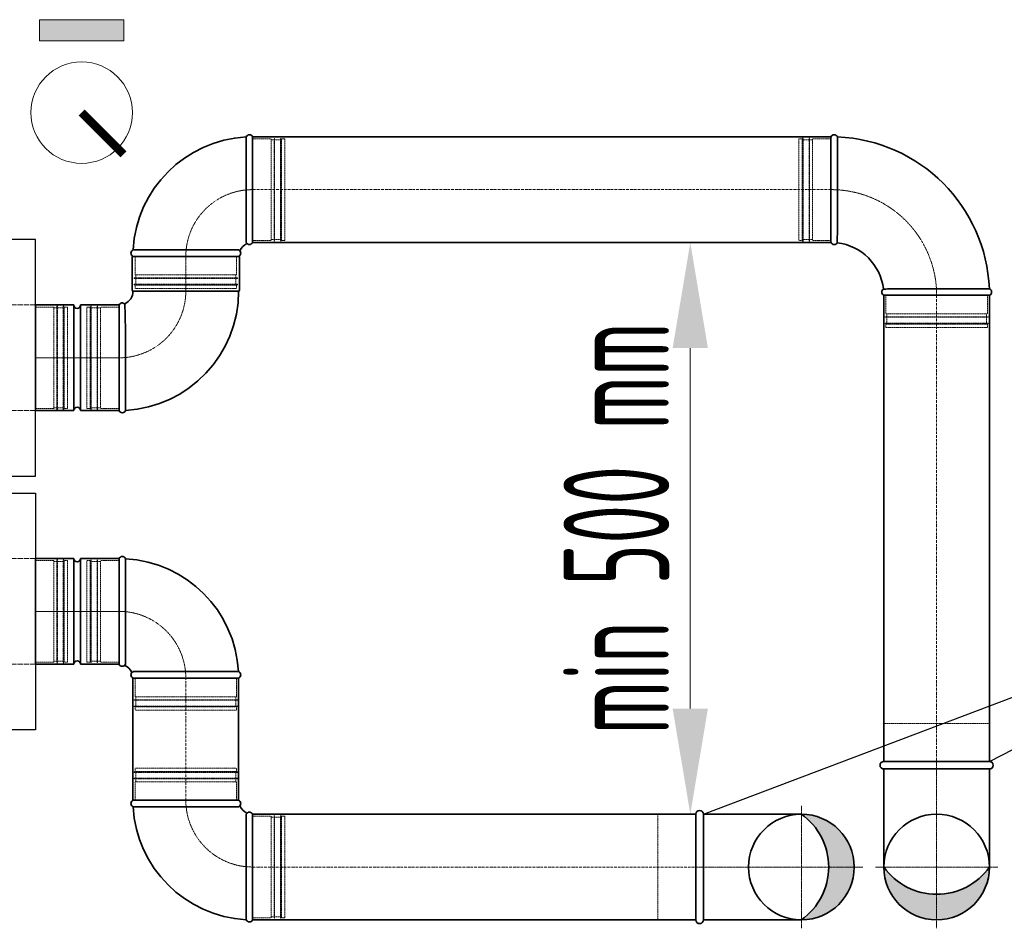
# Model space of a CAD drawing. Header units: millimetres. Extents: x 15940 to 92175, y -24684 to 227664.
# Tile 45 of 132: x 33758 to 34923, y 78437 to 79516. Entities that reach past the tile are written whole.
import ezdxf

# ---------------------------------------------------------------- set-up
doc = ezdxf.new("R2010")
doc.units = ezdxf.units.MM
doc.header["$LTSCALE"] = 0.05
doc.linetypes.add('ACAD_ISO02W100', pattern=[15, 12, -3])
doc.linetypes.add('ACAD_ISO10W100', pattern=[18, 12, -3, 0, -3])
for name, color, linetype, lineweight in [('UT_KOTY - DIMENZE', 7, 'Continuous', 5), ('VZT_01 SUP (PŘÍVOD) - OBRYS', 5, 'Continuous', 35), ('VZT_02 SUP (PŘÍVOD) - OSA', 5, 'ACAD_ISO10W100', 5), ('VZT_05 ETA (ODVOD) - OBRYS', 6, 'Continuous', 35), ('VZT_06 ETA (ODVOD) - OSA', 6, 'ACAD_ISO10W100', 5), ('VZT_21 ZAŘÍZENÍ - OBRYS', 1, 'Continuous', 30), ('VZT_22 ZAŘÍZENÍ - DETAIL', 8, 'Continuous', 5), ('VZT_60_KOTY - DIMENZE', 7, 'Continuous', 5), ('VZT_KOTY - DIMENZE', 7, 'Continuous', 5), ('VZT_POPIS - OBECNE', 7, 'Continuous', 5)]:
    doc.layers.add(name, color=color, linetype=linetype, lineweight=lineweight)
doc.layers.add('VZT_03 SUP (PŘÍVOD) - NETISK', color=8, linetype='ACAD_ISO02W100', lineweight=5, plot=False)
doc.layers.add('VZT_07 ETA (ODVOD) - NETISK', color=8, linetype='ACAD_ISO02W100', lineweight=5, plot=False)
doc.styles.add('ISOCP 2.5', font='isocp.shx', dxfattribs={"width": 0.6, "height": 2.5})

msp = doc.modelspace()

# ---------------------------------------------------------------- hatches: boundary and pattern name
at = {"layer": 'VZT_01 SUP (PŘÍVOD) - OBRYS'}
h = msp.add_hatch(color=256, dxfattribs=at)
h.dxf.hatch_style = 1
h.paths.add_polyline_path([(34682.9, 78575.5, -0.242708), (34715.2, 78513), (34745.4, 78513, 0.414214)])
h.paths.add_polyline_path([(34745.4, 78513), (34715.2, 78513, -0.242708), (34682.9, 78450.5, 0.414214)])
at = {"layer": 'VZT_05 ETA (ODVOD) - OBRYS'}
h = msp.add_hatch(color=256, dxfattribs=at)
h.dxf.hatch_style = 1
h.paths.add_polyline_path([(34905.4, 78513, -0.242708), (34842.9, 78480.8), (34842.9, 78450.5, 0.414214)])
h.paths.add_polyline_path([(34842.9, 78450.5), (34842.9, 78480.8, -0.242708), (34780.4, 78513, 0.414214)])
at = {"layer": 'VZT_POPIS - OBECNE'}
h = msp.add_hatch(color=256, dxfattribs=at)
h.dxf.hatch_style = 1
h.paths.add_polyline_path([(33881.5, 79515.6), (33781.5, 79515.6), (33781.5, 79490.6), (33881.5, 79490.6)])

# ---------------------------------------------------------------- linework, layer by layer
at = {"layer": 'UT_KOTY - DIMENZE'}
msp.add_line((34551.5, 78700.5), (34551.5, 79127), dxfattribs=at)
for points in [[(34530.6, 79127), (34572.3, 79127), (34551.5, 79252)], [(34530.6, 78700.5), (34572.3, 78700.5), (34551.5, 78575.5)]]:
    msp.add_solid(points, dxfattribs=at)
at = {"layer": 'VZT_01 SUP (PŘÍVOD) - OBRYS'}
for p, q in [((33776.7, 78878), (33776.7, 78753)), ((33776.7, 78878), (33822.2, 78878)), ((33822.2, 78878), (33822.2, 78753)), ((33830.2, 78878), (33830.2, 78753)), ((33830.2, 78878), (33875.7, 78878)), ((33875.7, 78753), (33875.7, 78878)), ((33875.7, 78878), (33875.7, 78753)), ((33883.4, 78753), (33883.4, 78878)), ((33776.7, 78753), (33822.2, 78753)), ((33830.2, 78753), (33875.7, 78753)), ((33892.2, 78744.2), (34017.2, 78744.2)), ((33892.2, 78736.5), (34017.2, 78736.5)), ((34017.2, 78592), (33892.2, 78592)), ((34017.2, 78584.3), (33892.2, 78584.3)), ((34026, 78575.5), (34026, 78450.5)), ((34033.7, 78575.5), (34033.7, 78450.5))]:
    msp.add_line(p, q, dxfattribs=at)
for points in [[(33892.2, 78736.5), (33892.2, 78592)], [(34017.2, 78736.5), (34017.2, 78592)], [(34557.9, 78575.5), (34033.7, 78575.5)], [(34557.9, 78575.5), (34557.9, 78450.5)], [(34566.9, 78575.5), (34566.9, 78450.5)], [(34566.9, 78575.5), (34682.9, 78575.5)], [(34557.9, 78450.5), (34033.7, 78450.5)], [(34566.9, 78450.5), (34682.9, 78450.5)]]:
    msp.add_lwpolyline(points, dxfattribs=at)
msp.add_circle((34682.9, 78513), 62.5, dxfattribs=at)
for centre, radius, start, end in [((33879.5, 78876.3), 4.17, 20.3309, 156.5322), ((33826.2, 78878), 4, 180, 0), ((33875.7, 78736.5), 141.5, 3.1369, 86.8631), ((33826.2, 78753), 4, 0, 180), ((33879.5, 78754.7), 4.17, 203.4678, 336.5322), ((33875.7, 78736.5), 16.5, 23.8093, 66.1907), ((33893.9, 78740.3), 4.17, 113.4678, 246.5322), ((34015.5, 78740.3), 4.17, 293.4678, 69.6691), ((33893.9, 78588.2), 4.17, 113.4678, 249.6691), ((34015.5, 78588.2), 4.17, 293.4678, 66.5322), ((34033.7, 78592), 141.5, 183.1369, 266.8631), ((34033.7, 78592), 16.5, 203.8093, 246.1907), ((34029.9, 78573.8), 4.17, 23.4678, 156.5322), ((34562.4, 78575.5), 4.5, 0, 180), ((34638.5, 78513), 76.7, 305.4307, 54.5693), ((34029.9, 78452.2), 4.17, 200.3309, 336.5322), ((34562.4, 78450.5), 4.5, 180, 0)]:
    msp.add_arc(centre, radius, start, end, dxfattribs=at)
at = {"layer": 'VZT_02 SUP (PŘÍVOD) - OSA'}
msp.add_lwpolyline([(33776.7, 78815.5), (33875.7, 78815.5)], dxfattribs=at)
at = {"layer": 'VZT_02 SUP (PŘÍVOD) - OSA', "ltscale": 0.3}
for points in [[(33875.7, 78815.5), (33875.7, 78815.5, -0.414214), (33954.7, 78736.5), (33954.7, 78736.5)], [(34033.7, 78513), (34033.7, 78513, -0.414214), (33954.7, 78592), (33954.7, 78592)]]:
    msp.add_lwpolyline(points, format="xyb", dxfattribs=at)
at = {"layer": 'VZT_02 SUP (PŘÍVOD) - OSA', "ltscale": 5}
for points in [[(33954.7, 78592), (33954.7, 78736.5)], [(34033.7, 78513), (34557.9, 78513)]]:
    msp.add_lwpolyline(points, dxfattribs=at)
at = {"layer": 'VZT_02 SUP (PŘÍVOD) - OSA', "ltscale": 0.3}
for points in [[(34682.9, 78585.5), (34682.9, 78513)], [(34682.9, 78513), (34557.9, 78513)], [(34755.4, 78513), (34682.9, 78513)], [(34682.9, 78513), (34682.9, 78440.5)]]:
    msp.add_lwpolyline(points, dxfattribs=at)
at = {"layer": 'VZT_03 SUP (PŘÍVOD) - NETISK', "ltscale": 0.4}
for p, q in [((33837.7, 78755.5), (33837.7, 78875.5)), ((33837.7, 78875.5), (33841.7, 78875.5)), ((33841.7, 78755.5), (33841.7, 78875.5)), ((33841.7, 78874.5), (33842.2, 78874.5)), ((33842.2, 78754.5), (33842.2, 78876.5)), ((33842.2, 78876.5), (33842.7, 78876.5)), ((33842.7, 78754.5), (33842.7, 78876.5)), ((33842.7, 78874.5), (33849.7, 78874.5)), ((33849.7, 78754.5), (33849.7, 78876.5)), ((33849.7, 78876.5), (33850.2, 78876.5)), ((33850.2, 78754.5), (33850.2, 78876.5)), ((33850.2, 78874.5), (33853.7, 78874.5)), ((33853.7, 78755.5), (33853.7, 78875.5)), ((33853.7, 78875.5), (33875.7, 78875.5)), ((33837.7, 78755.5), (33841.7, 78755.5)), ((33841.7, 78756.5), (33842.2, 78756.5)), ((33842.2, 78754.5), (33842.7, 78754.5)), ((33842.7, 78756.5), (33849.7, 78756.5)), ((33849.7, 78754.5), (33850.2, 78754.5)), ((33850.2, 78756.5), (33853.7, 78756.5)), ((33853.7, 78755.5), (33875.7, 78755.5)), ((33894.7, 78736.5), (33894.7, 78714.5)), ((34014.7, 78736.5), (34014.7, 78714.5)), ((33893.7, 78711), (34015.7, 78711)), ((33893.7, 78711), (33893.7, 78710.5)), ((33893.7, 78710.5), (34015.7, 78710.5)), ((33894.7, 78714.5), (34014.7, 78714.5)), ((33895.7, 78714.5), (33895.7, 78711)), ((33895.7, 78710.5), (33895.7, 78703.5)), ((34013.7, 78714.5), (34013.7, 78711)), ((34013.7, 78710.5), (34013.7, 78703.5)), ((34015.7, 78711), (34015.7, 78710.5)), ((33893.7, 78703.5), (34015.7, 78703.5)), ((33893.7, 78703.5), (33893.7, 78703)), ((33893.7, 78703), (34015.7, 78703)), ((33894.7, 78702.5), (34014.7, 78702.5)), ((33894.7, 78702.5), (33894.7, 78698.5)), ((33894.7, 78698.5), (34014.7, 78698.5)), ((33895.7, 78703), (33895.7, 78702.5)), ((34013.7, 78703), (34013.7, 78702.5)), ((34014.7, 78702.5), (34014.7, 78698.5)), ((34015.7, 78703.5), (34015.7, 78703)), ((34015.7, 78625.5), (33893.7, 78625.5)), ((33893.7, 78625), (33893.7, 78625.5)), ((34015.7, 78625), (33893.7, 78625)), ((34014.7, 78630), (33894.7, 78630)), ((33894.7, 78626), (33894.7, 78630)), ((34014.7, 78626), (33894.7, 78626)), ((33895.7, 78625.5), (33895.7, 78626)), ((33895.7, 78618), (33895.7, 78625)), ((34013.7, 78625.5), (34013.7, 78626)), ((34013.7, 78618), (34013.7, 78625)), ((34014.7, 78626), (34014.7, 78630)), ((34015.7, 78625), (34015.7, 78625.5)), ((34015.7, 78618), (33893.7, 78618)), ((33893.7, 78617.5), (33893.7, 78618)), ((34015.7, 78617.5), (33893.7, 78617.5)), ((34014.7, 78614), (33894.7, 78614)), ((33894.7, 78592), (33894.7, 78614)), ((33895.7, 78614), (33895.7, 78617.5)), ((34013.7, 78614), (34013.7, 78617.5)), ((34014.7, 78592), (34014.7, 78614)), ((34015.7, 78617.5), (34015.7, 78618)), ((34055.7, 78573), (34033.7, 78573)), ((34055.7, 78573), (34055.7, 78453)), ((34059.2, 78572), (34055.7, 78572)), ((34059.2, 78574), (34059.2, 78452)), ((34059.7, 78574), (34059.2, 78574)), ((34059.7, 78574), (34059.7, 78452)), ((34066.7, 78572), (34059.7, 78572)), ((34066.7, 78574), (34066.7, 78452)), ((34067.2, 78574), (34066.7, 78574)), ((34067.2, 78574), (34067.2, 78452)), ((34067.7, 78572), (34067.2, 78572)), ((34067.7, 78573), (34067.7, 78453)), ((34071.7, 78573), (34067.7, 78573)), ((34071.7, 78573), (34071.7, 78453)), ((34055.7, 78453), (34033.7, 78453)), ((34059.2, 78454), (34055.7, 78454)), ((34059.7, 78452), (34059.2, 78452)), ((34066.7, 78454), (34059.7, 78454)), ((34067.2, 78452), (34066.7, 78452)), ((34067.7, 78454), (34067.2, 78454)), ((34071.7, 78453), (34067.7, 78453))]:
    msp.add_line(p, q, dxfattribs=at)
msp.add_lwpolyline([(34557.9, 78575.5), (34512.9, 78575.5), (34512.9, 78450.5), (34557.9, 78450.5)], dxfattribs=at)
at = {"layer": 'VZT_05 ETA (ODVOD) - OBRYS'}
for p, q in [((34026, 79252), (34026, 79377)), ((34033.7, 79252), (34033.7, 79377)), ((34717.9, 79377), (34717.9, 79252)), ((34017.2, 79243.2), (33892.2, 79243.2)), ((34018.2, 79235.5), (33891.2, 79235.5)), ((33891.2, 79195.5), (33891.2, 79235.5)), ((34017.2, 79235.5), (33892.2, 79235.5)), ((34018.2, 79195.5), (34018.2, 79235.5)), ((34017.2, 79194.5), (33892.2, 79194.5)), ((34780.4, 79189.5), (34905.4, 79189.5)), ((33776.7, 79053), (33776.7, 79178)), ((33776.7, 79178), (33822.2, 79178)), ((33822.2, 79053), (33822.2, 79178)), ((33830.2, 79053), (33830.2, 79178)), ((33830.2, 79178), (33875.7, 79178)), ((33875.7, 79053), (33875.7, 79178)), ((33875.7, 79178), (33875.7, 79053)), ((33776.7, 79053), (33822.2, 79053)), ((33830.2, 79053), (33875.7, 79053))]:
    msp.add_line(p, q, dxfattribs=at)
for points in [[(34033.7, 79377), (34717.9, 79377)], [(34033.7, 79252), (34717.9, 79252)], [(34780.4, 78638), (34780.4, 79189.5)], [(34905.4, 78638), (34905.4, 79189.5)], [(34905.4, 78638), (34780.4, 78638)], [(34905.4, 78629), (34780.4, 78629)], [(34780.4, 78629), (34780.4, 78513)], [(34905.4, 78629), (34905.4, 78513)]]:
    msp.add_lwpolyline(points, dxfattribs=at)
msp.add_circle((34842.9, 78513), 62.5, dxfattribs=at)
for centre, radius, start, end in [((34029.9, 79375.3), 4.17, 23.4678, 159.6691), ((34721.8, 79375.3), 4.17, 21.1072, 156.5322), ((34033.7, 79235.5), 141.5, 93.1369, 176.8631), ((34717.9, 79189.5), 187.5, 2.3607, 87.6393), ((34029.9, 79253.7), 4.17, 203.4678, 336.5322), ((34721.8, 79253.7), 4.17, 203.4678, 329.7019), ((34717.9, 79189.5), 62.5, 6.8302, 83.1698), ((33893.9, 79239.3), 4.17, 110.3309, 246.5322), ((34015.5, 79239.3), 4.17, 293.4678, 66.5322), ((34033.7, 79235.5), 16.5, 113.8093, 156.1907), ((33875.7, 79194.5), 16.5, 293.8093, 0), ((33875.7, 79194.5), 141.5, 273.1369, 0), ((33892.2, 79195.5), 1, 180, 270), ((34017.2, 79195.5), 1, 270, 0), ((34782.1, 79193.3), 4.17, 120.2981, 246.5322), ((34903.8, 79193.3), 4.17, 293.4678, 68.8928), ((33826.2, 79178), 4, 180, 0), ((33879.5, 79176.3), 4.17, 47.2771, 156.5322), ((33826.2, 79053), 4, 0, 180), ((33879.5, 79054.7), 4.17, 203.4678, 339.6691), ((34780.4, 78633.5), 4.5, 90, 270), ((34905.4, 78633.5), 4.5, 270, 90), ((34842.9, 78557.5), 76.7, 215.4307, 324.5693)]:
    msp.add_arc(centre, radius, start, end, dxfattribs=at)
for points, knots in [([(34725.4, 79251.6), (34725.4, 79251.6), (34725.4, 79251.6), (34725.4, 79251.9), (34725.4, 79252.3), (34725.4, 79253.3), (34725.4, 79254.1), (34725.4, 79257.2), (34725.4, 79260.4), (34725.5, 79269.3), (34725.5, 79275.5), (34725.5, 79289.6), (34725.6, 79297.4), (34725.6, 79313.6), (34725.6, 79321.9), (34725.6, 79337.7), (34725.6, 79345.2), (34725.6, 79358.4), (34725.7, 79363.9), (34725.7, 79370.9), (34725.7, 79373.1), (34725.7, 79376.1), (34725.7, 79376.8), (34725.7, 79376.8)], [197.067977, 197.067977, 197.067977, 197.067977, 201.792196, 201.792196, 209.190204, 209.190204, 218.040239, 218.040239, 237.760854, 237.760854, 262.206108, 262.206108, 286.831239, 286.831239, 311.323072, 311.323072, 335.946087, 335.946087, 360.704397, 360.704397, 377.088273, 377.088273, 394.105327, 394.105327, 394.105327, 394.105327]), ([(34780, 79196.9), (34780, 79196.9), (34781.6, 79196.9), (34787.7, 79197), (34792.2, 79197), (34803.6, 79197.1), (34810.4, 79197.1), (34825.4, 79197.1), (34833.5, 79197.1), (34849.8, 79197.2), (34857.9, 79197.2), (34873.1, 79197.2), (34880.1, 79197.2), (34891.9, 79197.2), (34896.6, 79197.2), (34903.2, 79197.2), (34905, 79197.2), (34905.3, 79197.2), (34905.3, 79197.2), (34905.3, 79197.2)], [0, 0, 0, 0, 24.235852, 24.235852, 48.531845, 48.531845, 73.024415, 73.024415, 97.570898, 97.570898, 122.078339, 122.078339, 146.53579, 146.53579, 170.957495, 170.957495, 195.359468, 195.359468, 197.168246, 197.168246, 197.168246, 197.168246]), ([(33882.4, 79179.4), (33882.4, 79179.4), (33882.4, 79179), (33882.5, 79176.9), (33882.7, 79174.7), (33882.9, 79168.5), (33883, 79164.5), (33883.2, 79153.7), (33883.2, 79146.5), (33883.3, 79130.8), (33883.3, 79122.5), (33883.4, 79105.9), (33883.4, 79097.8), (33883.4, 79082.8), (33883.4, 79076.1), (33883.4, 79064.9), (33883.4, 79060.4), (33883.4, 79054.7), (33883.4, 79053.2), (33883.4, 79053.2)], [197.702813, 197.702813, 197.702813, 197.702813, 209.733369, 209.733369, 228.63381, 228.63381, 247.962689, 247.962689, 273.396832, 273.396832, 298.447199, 298.447199, 323.101867, 323.101867, 347.591906, 347.591906, 372.010558, 372.010558, 395.3015, 395.3015, 395.3015, 395.3015])]:
    msp.add_open_spline(points, degree=3, knots=knots, dxfattribs=at)
at = {"layer": 'VZT_06 ETA (ODVOD) - OSA', "ltscale": 0.3}
for points in [[(34033.7, 79314.5), (34033.7, 79314.5, 0.414214), (33954.7, 79235.5), (33954.7, 79235.5)], [(34842.9, 79189.5), (34842.9, 79189.5, 0.414214), (34717.9, 79314.5), (34717.9, 79314.5)], [(33954.7, 79235.5), (33954.7, 79194.5, -0.414214), (33875.7, 79115.5), (33875.7, 79115.5)]]:
    msp.add_lwpolyline(points, format="xyb", dxfattribs=at)
at = {"layer": 'VZT_06 ETA (ODVOD) - OSA', "ltscale": 5}
for points in [[(34717.9, 79314.5), (34033.7, 79314.5)], [(34842.9, 79189.5), (34842.9, 78638)]]:
    msp.add_lwpolyline(points, dxfattribs=at)
at = {"layer": 'VZT_06 ETA (ODVOD) - OSA'}
msp.add_lwpolyline([(33776.7, 79115.5), (33875.7, 79115.5)], dxfattribs=at)
at = {"layer": 'VZT_06 ETA (ODVOD) - OSA', "ltscale": 0.3}
for points in [[(34842.9, 78513), (34842.9, 78638)], [(34842.9, 78513), (34770.4, 78513)], [(34842.9, 78440.5), (34842.9, 78513)], [(34915.4, 78513), (34842.9, 78513)]]:
    msp.add_lwpolyline(points, dxfattribs=at)
at = {"layer": 'VZT_07 ETA (ODVOD) - NETISK', "ltscale": 0.4}
for p, q in [((34055.7, 79374.5), (34033.7, 79374.5)), ((34055.7, 79254.5), (34055.7, 79374.5)), ((34059.2, 79373.5), (34055.7, 79373.5)), ((34059.2, 79253.5), (34059.2, 79375.5)), ((34059.7, 79375.5), (34059.2, 79375.5)), ((34059.7, 79253.5), (34059.7, 79375.5)), ((34066.7, 79373.5), (34059.7, 79373.5)), ((34066.7, 79253.5), (34066.7, 79375.5)), ((34067.2, 79375.5), (34066.7, 79375.5)), ((34067.2, 79253.5), (34067.2, 79375.5)), ((34067.7, 79373.5), (34067.2, 79373.5)), ((34067.7, 79254.5), (34067.7, 79374.5)), ((34071.7, 79374.5), (34067.7, 79374.5)), ((34071.7, 79254.5), (34071.7, 79374.5)), ((34679.9, 79374.5), (34679.9, 79254.5)), ((34683.9, 79374.5), (34679.9, 79374.5)), ((34683.9, 79374.5), (34683.9, 79254.5)), ((34684.4, 79373.5), (34683.9, 79373.5)), ((34684.4, 79375.5), (34684.4, 79253.5)), ((34684.9, 79375.5), (34684.4, 79375.5)), ((34684.9, 79375.5), (34684.9, 79253.5)), ((34691.9, 79373.5), (34684.9, 79373.5)), ((34691.9, 79375.5), (34691.9, 79253.5)), ((34692.4, 79375.5), (34691.9, 79375.5)), ((34692.4, 79375.5), (34692.4, 79253.5)), ((34695.9, 79373.5), (34692.4, 79373.5)), ((34695.9, 79374.5), (34695.9, 79254.5)), ((34717.9, 79374.5), (34695.9, 79374.5)), ((34055.7, 79254.5), (34033.7, 79254.5)), ((34059.2, 79255.5), (34055.7, 79255.5)), ((34059.7, 79253.5), (34059.2, 79253.5)), ((34066.7, 79255.5), (34059.7, 79255.5)), ((34067.2, 79253.5), (34066.7, 79253.5)), ((34067.7, 79255.5), (34067.2, 79255.5)), ((34071.7, 79254.5), (34067.7, 79254.5)), ((34683.9, 79254.5), (34679.9, 79254.5)), ((34684.4, 79255.5), (34683.9, 79255.5)), ((34684.9, 79253.5), (34684.4, 79253.5)), ((34691.9, 79255.5), (34684.9, 79255.5)), ((34692.4, 79253.5), (34691.9, 79253.5)), ((34695.9, 79255.5), (34692.4, 79255.5)), ((34717.9, 79254.5), (34695.9, 79254.5)), ((33894.7, 79235.5), (33894.7, 79213.5)), ((34014.7, 79235.5), (34014.7, 79213.5)), ((34015.7, 79210), (33893.7, 79210)), ((33893.7, 79210), (33893.7, 79209.5)), ((34015.7, 79209.5), (33893.7, 79209.5)), ((34014.7, 79213.5), (33894.7, 79213.5)), ((33895.7, 79213.5), (33895.7, 79210)), ((33895.7, 79209.5), (33895.7, 79202.5)), ((34013.7, 79213.5), (34013.7, 79210)), ((34013.7, 79209.5), (34013.7, 79202.5)), ((34015.7, 79210), (34015.7, 79209.5)), ((34015.7, 79202.5), (33893.7, 79202.5)), ((33893.7, 79202.5), (33893.7, 79202)), ((34015.7, 79202), (33893.7, 79202)), ((34014.7, 79201.5), (33894.7, 79201.5)), ((33894.7, 79201.5), (33894.7, 79197.5)), ((34014.7, 79197.5), (33894.7, 79197.5)), ((33895.7, 79202), (33895.7, 79201.5)), ((34013.7, 79202), (34013.7, 79201.5)), ((34014.7, 79201.5), (34014.7, 79197.5)), ((34015.7, 79202.5), (34015.7, 79202)), ((34782.9, 79189.5), (34782.9, 79167.5)), ((34902.9, 79189.5), (34902.9, 79167.5)), ((33776.7, 79175.5), (33798.7, 79175.5)), ((33798.7, 79055.5), (33798.7, 79175.5)), ((33798.7, 79174.5), (33802.2, 79174.5)), ((33802.2, 79054.5), (33802.2, 79176.5)), ((33802.2, 79176.5), (33802.7, 79176.5)), ((33802.7, 79054.5), (33802.7, 79176.5)), ((33802.7, 79174.5), (33809.7, 79174.5)), ((33809.7, 79054.5), (33809.7, 79176.5)), ((33809.7, 79176.5), (33810.2, 79176.5)), ((33810.2, 79054.5), (33810.2, 79176.5)), ((33810.2, 79174.5), (33810.7, 79174.5)), ((33810.7, 79055.5), (33810.7, 79175.5)), ((33810.7, 79175.5), (33814.7, 79175.5)), ((33814.7, 79055.5), (33814.7, 79175.5)), ((33837.7, 79175.5), (33837.7, 79055.5)), ((33841.7, 79175.5), (33837.7, 79175.5)), ((33841.7, 79175.5), (33841.7, 79055.5)), ((33842.2, 79174.5), (33841.7, 79174.5)), ((33842.2, 79176.5), (33842.2, 79054.5)), ((33842.7, 79176.5), (33842.2, 79176.5)), ((33842.7, 79176.5), (33842.7, 79054.5)), ((33849.7, 79174.5), (33842.7, 79174.5)), ((33849.7, 79176.5), (33849.7, 79054.5)), ((33850.2, 79176.5), (33849.7, 79176.5)), ((33850.2, 79176.5), (33850.2, 79054.5)), ((33853.7, 79174.5), (33850.2, 79174.5)), ((33853.7, 79175.5), (33853.7, 79055.5)), ((33875.7, 79175.5), (33853.7, 79175.5)), ((34781.9, 79164), (34903.9, 79164)), ((34781.9, 79164), (34781.9, 79163.5)), ((34781.9, 79163.5), (34903.9, 79163.5)), ((34782.9, 79167.5), (34902.9, 79167.5)), ((34783.9, 79167.5), (34783.9, 79164)), ((34783.9, 79163.5), (34783.9, 79156.5)), ((34901.9, 79167.5), (34901.9, 79164)), ((34901.9, 79163.5), (34901.9, 79156.5)), ((34903.9, 79164), (34903.9, 79163.5)), ((34781.9, 79156.5), (34903.9, 79156.5)), ((34781.9, 79156.5), (34781.9, 79156)), ((34781.9, 79156), (34903.9, 79156)), ((34782.9, 79155.5), (34902.9, 79155.5)), ((34782.9, 79155.5), (34782.9, 79151.5)), ((34782.9, 79151.5), (34902.9, 79151.5)), ((34783.9, 79156), (34783.9, 79155.5)), ((34901.9, 79156), (34901.9, 79155.5)), ((34902.9, 79155.5), (34902.9, 79151.5)), ((34903.9, 79156.5), (34903.9, 79156)), ((33776.7, 79055.5), (33798.7, 79055.5)), ((33798.7, 79056.5), (33802.2, 79056.5)), ((33802.2, 79054.5), (33802.7, 79054.5)), ((33802.7, 79056.5), (33809.7, 79056.5)), ((33809.7, 79054.5), (33810.2, 79054.5)), ((33810.2, 79056.5), (33810.7, 79056.5)), ((33810.7, 79055.5), (33814.7, 79055.5)), ((33841.7, 79055.5), (33837.7, 79055.5)), ((33842.2, 79056.5), (33841.7, 79056.5)), ((33842.7, 79054.5), (33842.2, 79054.5)), ((33849.7, 79056.5), (33842.7, 79056.5)), ((33850.2, 79054.5), (33849.7, 79054.5)), ((33853.7, 79056.5), (33850.2, 79056.5)), ((33875.7, 79055.5), (33853.7, 79055.5)), ((33776.7, 78875.5), (33798.7, 78875.5)), ((33798.7, 78875.5), (33798.7, 78755.5)), ((33798.7, 78874.5), (33802.2, 78874.5)), ((33802.2, 78876.5), (33802.2, 78754.5)), ((33802.2, 78876.5), (33802.7, 78876.5)), ((33802.7, 78876.5), (33802.7, 78754.5)), ((33802.7, 78874.5), (33809.7, 78874.5)), ((33809.7, 78876.5), (33809.7, 78754.5)), ((33809.7, 78876.5), (33810.2, 78876.5)), ((33810.2, 78876.5), (33810.2, 78754.5)), ((33810.2, 78874.5), (33810.7, 78874.5)), ((33810.7, 78875.5), (33810.7, 78755.5)), ((33810.7, 78875.5), (33814.7, 78875.5)), ((33814.7, 78875.5), (33814.7, 78755.5)), ((33776.7, 78755.5), (33798.7, 78755.5)), ((33798.7, 78756.5), (33802.2, 78756.5)), ((33802.2, 78754.5), (33802.7, 78754.5)), ((33802.7, 78756.5), (33809.7, 78756.5)), ((33809.7, 78754.5), (33810.2, 78754.5)), ((33810.2, 78756.5), (33810.7, 78756.5)), ((33810.7, 78755.5), (33814.7, 78755.5))]:
    msp.add_line(p, q, dxfattribs=at)
msp.add_lwpolyline([(34905.4, 78638), (34905.4, 78683), (34780.4, 78683), (34780.4, 78638)], dxfattribs=at)
at = {"layer": 'VZT_21 ZAŘÍZENÍ - OBRYS'}
for points in [[(32276.7, 78975.5), (33776.7, 78975.5), (33776.7, 79255.5), (32276.7, 79255.5)], [(32276.7, 78955.5), (33776.7, 78955.5), (33776.7, 78675.5), (32276.7, 78675.5)]]:
    msp.add_lwpolyline(points, close=True, dxfattribs=at)
at = {"layer": 'VZT_22 ZAŘÍZENÍ - DETAIL', "linetype": 'ACAD_ISO02W100', "lineweight": 5, "ltscale": 10}
for points in [[(33776.7, 79178), (33312.9, 79178)], [(33776.7, 79053), (33312.9, 79053)], [(33776.7, 78878), (33312.9, 78878)], [(33776.7, 78753), (33312.9, 78753)]]:
    msp.add_lwpolyline(points, dxfattribs=at)
at = {"layer": 'VZT_60_KOTY - DIMENZE', "linetype": 'ByBlock', "lineweight": -2}
for points in [[(34566.9, 78575.5), (35390.4, 78887.2)], [(34905.4, 78638), (35390.4, 78887.2)]]:
    msp.add_lwpolyline(points, dxfattribs=at)
at = {"layer": 'VZT_KOTY - DIMENZE', "const_width": 10}
msp.add_lwpolyline([(33831.5, 79405.6), (33881, 79356.1)], dxfattribs=at)
at = {"layer": 'VZT_POPIS - OBECNE'}
msp.add_lwpolyline([(33781.5, 79515.6), (33781.5, 79490.6), (33881.5, 79490.6), (33881.5, 79515.6)], close=True, dxfattribs=at)
msp.add_circle((33831.5, 79405.6), 60, dxfattribs=at)

# ---------------------------------------------------------------- texts
at = {"layer": 'UT_KOTY - DIMENZE', "insert": (34464, 78913.7), "char_height": 125, "attachment_point": 5, "rotation": 90, "style": 'ISOCP 2.5'}
msp.add_mtext('min 500 mm', dxfattribs=at)

doc.saveas('drawing.dxf')
